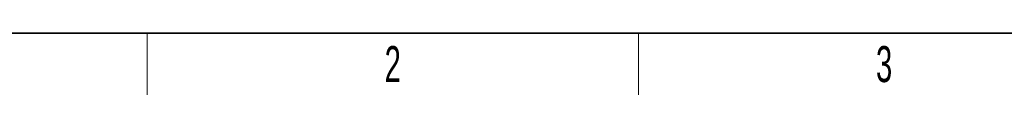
# Model space of a CAD drawing. Header units: millimetres. Extents: x 5 to 418, y 2 to 292.
# Tile 2 of 40: x 61 to 157, y 6 to 12. Entities that reach past the tile are written whole.
import ezdxf

# ---------------------------------------------------------------- set-up
doc = ezdxf.new("R2010")
doc.units = ezdxf.units.MM
doc.layers.add('SLD-0', color=7, linetype='Continuous')
doc.styles.add('SLDTEXTSTYLE0', font='TXT', dxfattribs={"width": 0.605})

msp = doc.modelspace()

# ---------------------------------------------------------------- linework, layer by layer
at = {"layer": 'SLD-0', "lineweight": 35}
msp.add_line((26, 12), (408, 12), dxfattribs=at)
at = {"layer": 'SLD-0', "lineweight": 18}
for p, q in [((73.75, 6), (73.75, 12)), ((121.5, 6), (121.5, 12))]:
    msp.add_line(p, q, dxfattribs=at)

# ---------------------------------------------------------------- texts
at = {"layer": 'SLD-0', "char_height": 3.5, "attachment_point": 2, "style": 'SLDTEXTSTYLE0'}
for s, insert in [('2', (97.6027, 10.743)), ('3', (145.3527, 10.743))]:
    msp.add_mtext(s, dxfattribs=dict(at, insert=insert))

doc.saveas('drawing.dxf')
